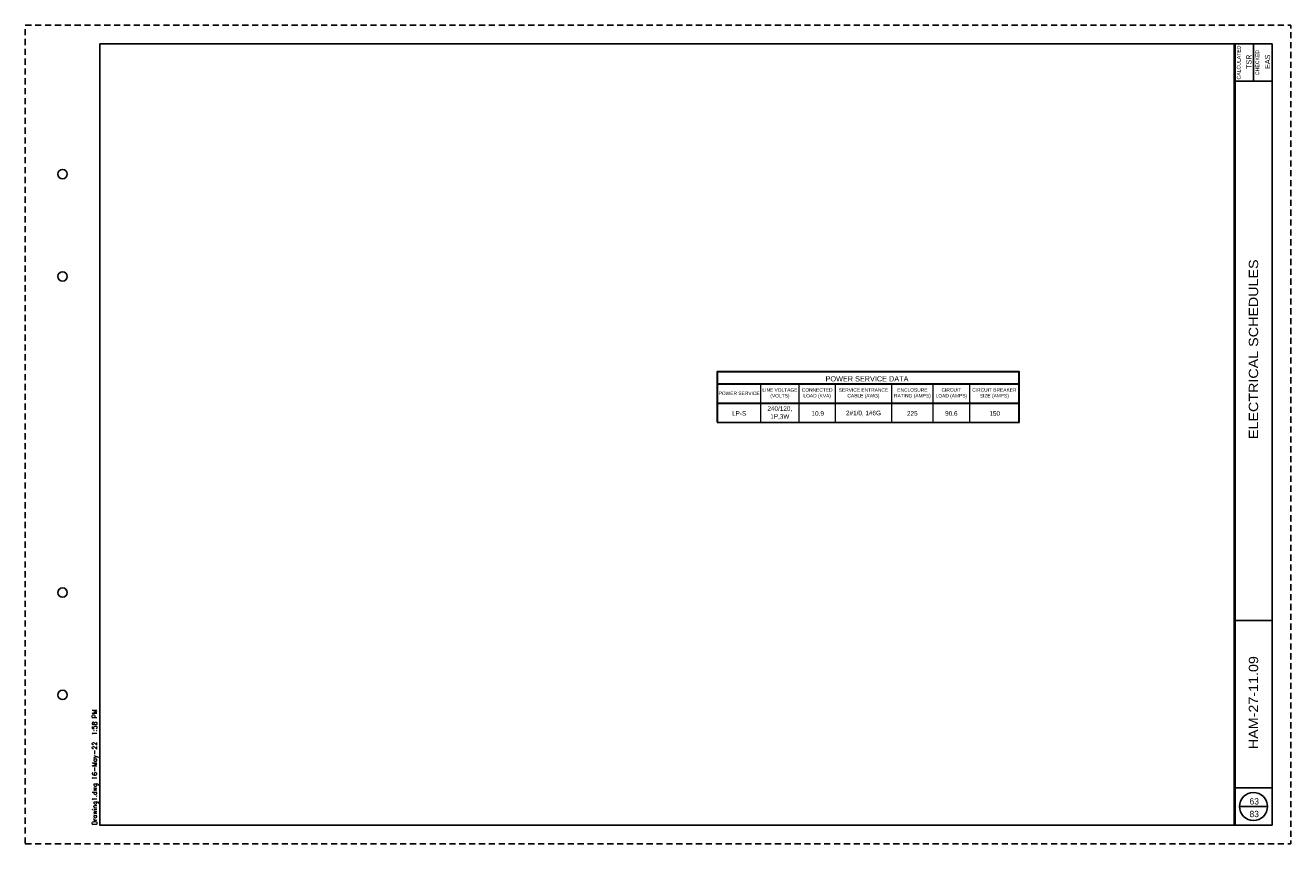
# Paper-space layout '113851LM002' of a CAD drawing. Header units: feet. Extents: x 0 to 34, y 0 to 22.
import ezdxf
from ezdxf.enums import TextEntityAlignment as Align

# ---------------------------------------------------------------- set-up
doc = ezdxf.new("R2010")
doc.units = ezdxf.units.FT
doc.header["$MEASUREMENT"] = 0
doc.linetypes.add('OhDOT_USTN3', pattern=[0.22, 0.165, -0.055])
for name, color, linetype in [('SH_Border', 7, 'Continuous'), ('SH_Cut_Line', 7, 'OhDOT_USTN3'), ('SH_Data', 7, 'Continuous'), ('SH_Text', 7, 'Continuous')]:
    doc.layers.add(name, color=color, linetype=linetype)
doc.styles.add('DwgStamp', font='romans.shx')
doc.styles.add('Font 70-Main Title', font='txt', dxfattribs={"width": 1.15, "height": 0.25})
doc.styles.add('RHARDT', font='arial.ttf', dxfattribs={"height": 0.003125})
doc.styles.add('Straight-Normal', font='font30.shx', dxfattribs={"height": 0.14})
doc.styles.add('Straight-Sub Title', font='font30.shx', dxfattribs={"height": 0.17})
doc.styles.add('Style-font31', font='font31.shx')

# ---------------------------------------------------------------- blocks, each defined once
blk = doc.blocks.new('BLKWO')
at = {"layer": 'SH_Border', "color": 7, "linetype": 'Continuous'}
for p, q in [((32.5, 0.5), (32.5, 21.5)), ((33, 21.5), (33, 20.5)), ((32.5, 20.5), (33.5, 20.5)), ((32.5, 6), (33.5, 6)), ((32.5, 1.5), (33.5, 1.5))]:
    blk.add_line(p, q, dxfattribs=at)
at = {"layer": 'SH_Border', "color": 7, "linetype": 'Continuous', "flags": 128}
blk.add_lwpolyline([(2, 21.5), (33.5, 21.5), (33.5, 0.5), (2, 0.5), (2, 21.5)], close=True, dxfattribs=at)
at = {"layer": 'SH_Border', "color": 7, "linetype": 'Continuous'}
for centre in [(1, 18), (1, 15.25), (1, 6.75), (1, 4)]:
    blk.add_circle(centre, 0.125, dxfattribs=at)
at = {"layer": 'SH_Cut_Line', "color": 7, "linetype": 'OhDOT_USTN3', "flags": 128}
blk.add_lwpolyline([(0, 0), (34, 0), (34, 22), (0, 22), (0, 0)], close=True, dxfattribs=at)
at = {"layer": 'SH_Data', "color": 7, "linetype": 'Continuous'}
blk.add_line((32.625, 1), (33.375, 1), dxfattribs=at)
blk.add_circle((33, 1), 0.375, dxfattribs=at)
at = {"layer": 'SH_Border', "color": 7, "linetype": 'Continuous', "style": 'DwgStamp'}
blk.add_text('Drawing1.dwg 16-May-22  1:58 PM', height=0.125, rotation=90, dxfattribs=at).set_placement((1.925, 0.5))
at = {"layer": 'SH_Data', "color": 7, "linetype": 'Continuous', "style": 'Straight-Normal'}
for s, p in [('CALCULATED', (32.553, 21)), ('CHECKED', (33.053, 21))]:
    blk.add_text(s, height=0.1, rotation=90, dxfattribs=at).set_placement(p, align=Align.TOP_CENTER)
at = {"layer": 'SH_Data', "style": 'Straight-Normal'}
for tag, p in [('CALCULATED', (32.989, 21.02)), ('CHECKED', (33.489, 21.02))]:
    blk.add_attdef(tag, text='', height=0.14, rotation=90, dxfattribs=at).set_placement(p, align=Align.BOTTOM_CENTER)
at = {"layer": 'SH_Data', "style": 'Font 70-Main Title', "width": 1.15}
for tag, p in [('TITLEAREA2M', (33, 13.292)), ('TITLEAREA1', (33, 3.792))]:
    blk.add_attdef(tag, text='', height=0.25, rotation=90, dxfattribs=at).set_placement(p, align=Align.MIDDLE_CENTER)
at = {"layer": 'SH_Data', "style": 'Straight-Sub Title'}
for tag, p in [('SHEETNO', (33.02, 1.003)), ('SHEETTOTAL', (33.02, 0.663))]:
    blk.add_attdef(tag, text='', height=0.17, dxfattribs=at).set_placement(p, align=Align.BOTTOM_CENTER)

psp = doc.layouts.new('113851LM002')

# ---------------------------------------------------------------- linework, layer by layer
at = {"layer": 'SH_Border', "color": 7, "linetype": 'Continuous', "lineweight": 40}
psp.add_line((32.502, 0.502), (32.502, 21.502), dxfattribs=at)
at = {"layer": 'SH_Text', "color": 3, "lineweight": 30}
for p, q in [((18.594, 12.365), (26.7, 12.365)), ((18.594, 11.846), (26.7, 11.846)), ((18.594, 11.328), (26.7, 11.327))]:
    psp.add_line(p, q, dxfattribs=at)
at = {"layer": 'SH_Text', "color": 3, "lineweight": 0}
for p, q in [((19.756, 12.365), (19.756, 11.328)), ((20.785, 12.365), (20.785, 11.328)), ((21.761, 12.365), (21.761, 11.328)), ((23.273, 12.365), (23.273, 11.328)), ((24.386, 12.365), (24.386, 11.328)), ((25.372, 12.365), (25.372, 11.327))]:
    psp.add_line(p, q, dxfattribs=at)
at = {"layer": 'SH_Text', "color": 3, "lineweight": 30, "flags": 128}
psp.add_lwpolyline([(26.7, 11.327), (26.7, 12.681), (18.594, 12.681), (18.594, 11.875), (18.594, 11.328)], dxfattribs=at)

# ---------------------------------------------------------------- block references
psp.add_blockref('BLKWO', (0, 0)).add_auto_attribs({'CHECKED': 'EAS', 'CALCULATED': 'TSR', 'TITLEAREA2M': 'ELECTRICAL SCHEDULES', 'TITLEAREA1': 'HAM-27-11.09', 'SHEETTOTAL': '83', 'SHEETNO': '63'})

# ---------------------------------------------------------------- texts
at = {"layer": 'SH_Text', "attachment_point": 5, "rotation": 359.9969}
for s, insert, char_height, line_spacing_factor, style in [('POWER SERVICE DATA', (22.616, 12.496), 0.14001, 0.722892, 'RHARDT'), ('{\\Fiso_fontright|c0;LP-S}', (19.181, 11.566), 0.12375, 0.654045, 'Style-font31'), ('\\A1;{\\Fiso_fontright|c0;240/120,}', (20.273, 11.686), 0.12375, 0.654045, 'Style-font31'), ('{\\Fiso_fontright|c0;10.9}', (21.293, 11.566), 0.12375, 0.654045, 'Style-font31'), ('{\\Fiso_fontright|c0;2#1/0, 1#6G}', (22.522, 11.566), 0.12375, 0.654045, 'Style-font31'), ('{\\Fiso_fontright|c0;225}', (23.834, 11.566), 0.12375, 0.654045, 'Style-font31'), ('{\\Fiso_fontright|c0;90.6}', (24.882, 11.566), 0.12375, 0.654045, 'Style-font31'), ('{\\Fiso_fontright|c0;150}', (26.047, 11.566), 0.12375, 0.654045, 'Style-font31'), ('\\A1;{\\Fiso_fontright|c0;1P,3W}', (20.273, 11.473), 0.12375, 0.654045, 'Style-font31')]:
    psp.add_mtext(s, dxfattribs=dict(at, insert=insert, char_height=char_height, line_spacing_factor=line_spacing_factor, style=style))
at = {"layer": 'SH_Text', "attachment_point": 5, "rotation": 359.9969, "style": 'RHARDT'}
for s, insert, char_height in [('LINE VOLTAGE\\P(VOLTS)', (20.276, 12.106), 0.09334), ('CONNECTED\\PLOAD (KVA)', (21.277, 12.106), 0.0933), ('SERVICE ENTRANCE\\PCABLE (AWG)', (22.52, 12.106), 0.09334), ('ENCLOSURE\\PRATING (AMPS)', (23.835, 12.106), 0.09334), ('CIRCUIT\\PLOAD (AMPS)', (24.883, 12.106), 0.09334), ('CIRCUIT BREAKER\\PSIZE (AMPS)', (26.038, 12.106), 0.09334), ('POWER SERVICE', (19.18, 12.106), 0.09334)]:
    psp.add_mtext(s, dxfattribs=dict(at, insert=insert, char_height=char_height))

doc.saveas('drawing.dxf')
